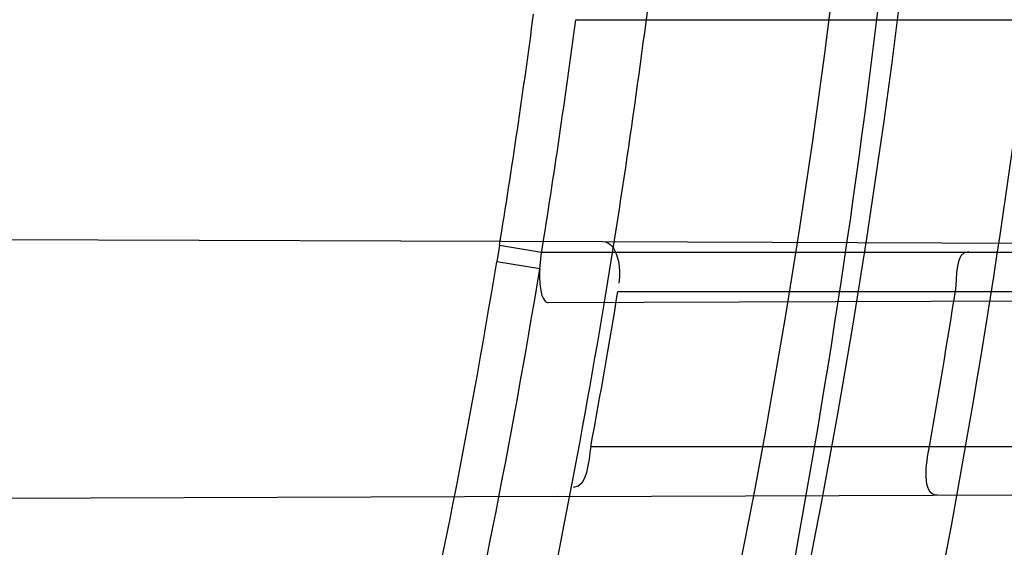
# Model space of a CAD drawing. Header units: millimetres. Extents: x 0 to 297, y 0 to 210.
# Tile 93 of 256: x 147.594 to 147.6258, y 92.8259 to 92.8429. Entities that reach past the tile are written whole.
import ezdxf

# ---------------------------------------------------------------- set-up
doc = ezdxf.new("R2010")
doc.units = ezdxf.units.MM
doc.header["$LTSCALE"] = 16.335
doc.layers.get('0').update_dxf_attribs({"linetype": 'CONTINUOUS'})
for name, color, linetype in [('01_GLOBAL', 7, 'CONTINUOUS'), ('INTFCLR_1', 7, 'CONTINUOUS'), ('INTFCLR_144815', 7, 'CONTINUOUS')]:
    doc.layers.add(name, color=color, linetype=linetype)

msp = doc.modelspace()

# ---------------------------------------------------------------- linework, layer by layer
at = {"color": 7, "linetype": 'Continuous'}
msp.add_circle((148.0808034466, 92.1164639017), 1.9, dxfattribs=at)
at = {"color": 9, "linetype": 'Continuous'}
msp.add_arc((148.0808034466, 92.1164639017), 1.8756493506, 92.9674534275, 177.0325465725, dxfattribs=at)
at = {"layer": '01_GLOBAL', "color": 7, "linetype": 'Continuous'}
msp.add_circle((148.0808034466, 92.1164639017), 1.925, dxfattribs=at)
at = {"layer": 'INTFCLR_1', "color": 9, "linetype": 'Continuous'}
for p, q in [((147.6119682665, 92.8428536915), (147.629366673, 92.8428536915)), ((147.6095096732, 92.8355773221), (147.6094213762, 92.8350569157)), ((147.6108673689, 92.83535369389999), (147.6095096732, 92.8355773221)), ((147.6128370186, 92.8357059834), (147.6552889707, 92.8355577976)), ((147.6283371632, 92.83535369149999), (147.6108673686, 92.83535369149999)), ((147.6108093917, 92.8348253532), (147.6094213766, 92.8350569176)), ((147.6133292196, 92.83410369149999), (147.6550666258, 92.83410369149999)), ((147.6110803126, 92.8337452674), (147.6280983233, 92.8338046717)), ((147.6124559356, 92.8291036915), (147.654314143, 92.8291036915)), ((147.6113963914, 92.8274963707), (147.6540982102, 92.8276454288))]:
    msp.add_line(p, q, dxfattribs=at)
at = {"layer": 'INTFCLR_1', "color": 6, "linetype": 'Continuous'}
for p, q in [((147.5750683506, 92.8358378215), (147.6128370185, 92.8357059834)), ((147.6108093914, 92.8348253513), (147.6108673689, 92.83535369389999)), ((147.6113963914, 92.8274963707), (147.5733231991, 92.82736346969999))]:
    msp.add_line(p, q, dxfattribs=at)
msp.add_lwpolyline([(147.6108093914, 92.8348253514), (147.6108054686, 92.8347380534), (147.6108033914, 92.83465329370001), (147.6108031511, 92.8345710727), (147.6108047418, 92.8344911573), (147.6108081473, 92.83441378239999), (147.6108133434, 92.8343396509), (147.6108203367, 92.83426873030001), (147.6108290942, 92.8342010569), (147.6108395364, 92.8341374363), (147.610851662, 92.834077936), (147.6108654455, 92.8340224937), (147.6108807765, 92.83397172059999), (147.6108976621, 92.83392564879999), (147.6109160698, 92.8338842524), (147.6109358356, 92.8338480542), (147.6109569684, 92.83381708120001), (147.6109794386, 92.8337913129), (147.6110030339, 92.8337711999), (147.611027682, 92.83375689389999), (147.6110534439, 92.83374824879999), (147.6110803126, 92.8337452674)], dxfattribs=at)
for centre, radius, start, end in [((147.3556636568, 92.8766036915), 0.3017258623, 270, 90.00000002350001), ((147.3556636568, 92.8766036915), 0.2867456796, 270, 90.00000002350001), ((147.3556636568, 92.8766036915), 0.2607760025, 350.5419589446, 352.9174824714), ((147.3559311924, 92.87660565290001), 0.2582521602, 350.8084727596, 352.4903127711), ((147.3552499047, 92.87660273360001), 0.2615551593, 349.5368915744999, 350.6487800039), ((147.3559943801, 92.87660282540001), 0.2715628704, 349.926563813, 350.9962955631)]:
    msp.add_arc(centre, radius, start, end, dxfattribs=at)
at = {"layer": 'INTFCLR_1', "color": 9, "linetype": 'Continuous'}
for centre, radius, start, end in [((147.3581086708, 92.8766041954), 0.2663864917, 346.8723352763, 13.1275089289), ((147.3580660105, 92.8766036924), 0.2642402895, 346.8756062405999, 13.1243934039), ((147.3571231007, 92.876638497), 0.2557049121, 350.7594178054, 352.4488222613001), ((147.3570302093, 92.8766137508), 0.2557895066, 346.8778447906, 350.6499993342), ((147.3570470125, 92.8766137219), 0.2571801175, 346.8760670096, 350.6487326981), ((147.3556636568, 92.8766036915), 0.2607760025, 347.3433404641, 350.5419589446), ((147.3556636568, 92.8766036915), 0.2757760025, 348.0308689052, 351.0719019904)]:
    msp.add_arc(centre, radius, start, end, dxfattribs=at)
for points, knots in [([(147.6239207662, 92.7833025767), (147.6245143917, 92.7849178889), (147.625677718, 92.78817961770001), (147.6278942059, 92.7947943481), (147.6314905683, 92.8066675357), (147.6348253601, 92.820603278), (147.6370274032, 92.8330582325), (147.637953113, 92.83941797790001), (147.6384308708, 92.8430963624), (147.6395335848, 92.8523310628), (147.6406793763, 92.8681102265), (147.6404956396, 92.88672685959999), (147.639629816, 92.89879125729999), (147.6390851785, 92.90436193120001), (147.6386841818, 92.9080669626), (147.6374452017, 92.918066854), (147.6346320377, 92.9340794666), (147.6305782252, 92.9497128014), (147.6276786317, 92.9589915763), (147.6265880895, 92.96231049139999), (147.6249290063, 92.96719941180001), (147.621186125, 92.9774204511), (147.6147225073, 92.99242174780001), (147.6073615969, 93.00659423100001), (147.6022300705, 93.01531748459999), (147.59983173, 93.0192005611), (147.598238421, 93.02173172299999), (147.5939293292, 93.0283886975), (147.5867086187, 93.03860548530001), (147.5766787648, 93.0510431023), (147.5681834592, 93.0603660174), (147.5622490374, 93.0663251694), (147.5589678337, 93.0694802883), (147.5544151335, 93.07373538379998), (147.5480427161, 93.0793069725), (147.541144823, 93.084712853), (147.5367712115, 93.0878231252), (147.5346401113, 93.08925308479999), (147.533241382, 93.0901520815), (147.5319885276, 93.09091746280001), (147.5308874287, 93.09154948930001), (147.5299491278, 93.09203983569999), (147.5291251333, 93.09242738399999), (147.5284918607, 93.0926304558), (147.5279419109, 93.0927747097), (147.5276450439, 93.0924128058), (147.5279068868, 93.09190500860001), (147.528285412, 93.09126392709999), (147.528982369, 93.0903782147), (147.5299093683, 93.0892868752), (147.53099579, 93.0880857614), (147.5321866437, 93.08680384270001), (147.5339471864, 93.0849402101), (147.5364529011, 93.0823207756), (147.5411298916, 93.0774130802), (147.546237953, 93.07190717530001), (147.5508912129, 93.0666447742), (147.5537675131, 93.0632984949), (147.5583927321, 93.0578052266), (147.5654736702, 93.0489031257), (147.5747566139, 93.03595157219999), (147.581475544, 93.0253784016), (147.5858745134, 93.0178524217), (147.5888592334, 93.01255911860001), (147.5940084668, 93.0028972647), (147.6008853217, 92.9883069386), (147.605629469, 92.9761424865), (147.6078360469, 92.9698354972)], [0, 0, 0, 0, 0.0103792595, 0.0208842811, 0.0420721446, 0.0851858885, 0.1071984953, 0.1183380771, 0.123943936, 0.1295693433, 0.1744299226, 0.2192388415, 0.2417237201, 0.2473597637, 0.2529962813, 0.2641993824, 0.3081295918, 0.3509327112, 0.3614952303, 0.3667582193, 0.3720021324, 0.3926323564, 0.4323913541, 0.4704239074, 0.4888657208, 0.4934194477, 0.497950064, 0.5069039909, 0.5412450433, 0.5733438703, 0.6032118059, 0.6172673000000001, 0.6240601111, 0.6306649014, 0.6548506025, 0.6750843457, 0.6834913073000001, 0.6872123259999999, 0.6905622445, 0.6935176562, 0.6960693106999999, 0.6982084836, 0.6999280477, 0.7014829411, 0.7024060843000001, 0.7029587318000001, 0.7038763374, 0.7054334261, 0.7076628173, 0.7105600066, 0.714112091, 0.7174145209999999, 0.7211168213, 0.7295725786, 0.7392778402, 0.7620040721, 0.7748640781, 0.7816422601, 0.7886165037, 0.8181744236, 0.8502177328, 0.884679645, 0.8936796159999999, 0.902792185, 0.9213283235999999, 0.9597006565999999, 1, 1, 1, 1]), ([(147.5311764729, 93.0916036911), (147.5318287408, 93.0916035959), (147.5336257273, 93.09064726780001), (147.5357695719, 93.0894825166), (147.5378575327, 93.08815416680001), (147.540022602, 93.08673125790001), (147.5444669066, 93.0836295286), (147.5514777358, 93.0782474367), (147.5579605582, 93.07269628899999), (147.5625922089, 93.06845780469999), (147.5659282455, 93.06531718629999), (147.5719597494, 93.05938825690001), (147.580595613, 93.0501132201), (147.5907946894, 93.0377377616), (147.5981414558, 93.0275676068), (147.6025258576, 93.02094069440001), (147.60414614, 93.0184223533), (147.6065841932, 93.01456039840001), (147.6117989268, 93.0058880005), (147.6192817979, 92.99179533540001), (147.6258568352, 92.9768697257), (147.6296645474, 92.9666988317), (147.6313517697, 92.961835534), (147.6324604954, 92.9585349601), (147.6354073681, 92.94931094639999), (147.6395285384, 92.9337676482), (147.6423901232, 92.91783829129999), (147.6436501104, 92.9078915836), (147.6440578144, 92.90420708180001), (147.6446115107, 92.8986677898), (147.6454917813, 92.88667134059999), (147.6456786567, 92.8681563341), (147.6445135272, 92.85246501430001), (147.6433925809, 92.8432832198), (147.6429068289, 92.8396251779), (147.6419655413, 92.8333000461), (147.6397259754, 92.82091051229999), (147.6363346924, 92.80705067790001), (147.6326792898, 92.79524665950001), (147.6304259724, 92.7886688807), (147.6292433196, 92.78542534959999), (147.6286398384, 92.7838190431)], [0, 0, 0, 0, 0.0056084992, 0.016622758, 0.0214510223, 0.0268121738, 0.0389184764, 0.0680276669, 0.1027789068, 0.1122614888, 0.1220107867, 0.1421735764, 0.1849752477, 0.2309092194, 0.2799812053, 0.2927645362, 0.2992310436, 0.3057293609, 0.3320345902, 0.3862266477, 0.4428037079, 0.4721337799, 0.479586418, 0.4870651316, 0.5020714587, 0.5628449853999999, 0.6251697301, 0.6410581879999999, 0.6490513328, 0.6570434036, 0.6889243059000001, 0.7524504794, 0.8160576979, 0.8240355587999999, 0.8319861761, 0.8477866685, 0.8790166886, 0.9402183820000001, 0.9703167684, 0.9852456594, 1, 1, 1, 1]), ([(147.6078360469, 92.9698354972), (147.6101299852, 92.9632788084), (147.6142956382, 92.9498053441), (147.6182613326, 92.93248715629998), (147.6202192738, 92.9209208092), (147.6210065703, 92.9154643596), (147.6214994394, 92.91179284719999), (147.6227052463, 92.90167889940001), (147.623864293, 92.88500070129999), (147.6237011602, 92.86826331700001), (147.6230932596, 92.8580308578), (147.6228153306, 92.8542968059), (147.6223459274, 92.84873943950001), (147.6210514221, 92.8369058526), (147.6180380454, 92.81906424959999), (147.6143540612, 92.80424827), (147.6118533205, 92.7957452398), (147.6108389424, 92.79241084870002), (147.6090123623, 92.7866911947), (147.6051536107, 92.7756507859), (147.5989882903, 92.76060143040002), (147.5926455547, 92.7476790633), (147.588554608, 92.74013645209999), (147.5870705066, 92.7374761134), (147.5848652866, 92.73359496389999), (147.5801153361, 92.725595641), (147.5725777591, 92.71408438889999), (147.5633378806, 92.7015190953), (147.5566749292, 92.69332205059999), (147.5528339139, 92.6888229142), (147.551385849, 92.6871436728), (147.5489422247, 92.68435085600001), (147.5444265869, 92.6793230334), (147.5395205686, 92.6740995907), (147.5350750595, 92.669442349), (147.5324472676, 92.6667048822), (147.5302613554, 92.6642911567), (147.5288390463, 92.6627654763), (147.5269884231, 92.6599424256), (147.5301672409, 92.66119888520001), (147.5319512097, 92.6622736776), (147.5341146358, 92.6635994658), (147.5360112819, 92.6648736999), (147.5382932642, 92.66645580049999), (147.5413846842, 92.6687204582), (147.5453415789, 92.671795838), (147.5512543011, 92.676661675), (147.5565470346, 92.68140832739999), (147.5611780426, 92.68584954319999), (147.5644972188, 92.6891252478), (147.5704790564, 92.69529289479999), (147.5790048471, 92.7049106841), (147.5890158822, 92.7176983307), (147.5961841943, 92.72817403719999), (147.6004450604, 92.7349871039), (147.6020181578, 92.7375755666), (147.6043852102, 92.74154715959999), (147.6094401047, 92.750464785), (147.6166547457, 92.7649396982), (147.621618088, 92.77703676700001), (147.6239207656, 92.78330257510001)], [0, 0, 0, 0, 0.0419449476, 0.0850695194, 0.1071739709, 0.1127634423, 0.1183584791, 0.1295423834, 0.1742656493, 0.2191961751, 0.2304978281, 0.2361598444, 0.2418057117, 0.2641744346, 0.3080240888, 0.3509528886, 0.3562644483, 0.3615432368, 0.3719979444, 0.3925183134, 0.4321501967, 0.4701192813, 0.4793724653, 0.4839620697, 0.48851378, 0.5063269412, 0.5401307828, 0.5715496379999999, 0.6004673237, 0.6038923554, 0.6072711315, 0.6138564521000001, 0.6263016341, 0.6480618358, 0.6572019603, 0.6650284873, 0.6713159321, 0.6759369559, 0.6799952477, 0.6841765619, 0.6887949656, 0.6950107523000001, 0.6986911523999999, 0.7027318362, 0.7117342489, 0.7218512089, 0.7329803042, 0.7579718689, 0.7647510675, 0.7717251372, 0.7861300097, 0.8166264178, 0.8492835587, 0.8841348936, 0.8932111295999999, 0.8978052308, 0.9024247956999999, 0.92112918, 0.9596906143, 1, 1, 1, 1]), ([(147.5311764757, 92.6616036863), (147.5310781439, 92.6616036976), (147.5308373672, 92.6616511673), (147.5308497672, 92.6620839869), (147.5311074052, 92.66252928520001), (147.5315528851, 92.66319115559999), (147.5322318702, 92.6640149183), (147.5335407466, 92.6654986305), (147.5355593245, 92.6676144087), (147.5383533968, 92.67047263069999), (147.5428736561, 92.67507601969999), (147.5478811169, 92.68027873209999), (147.5524841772, 92.6852758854), (147.5549756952, 92.68805332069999), (147.5564519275, 92.6897231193), (147.5603658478, 92.69419510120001), (147.5671547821, 92.70234315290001), (147.5765732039, 92.71484082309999), (147.5842592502, 92.7262958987), (147.5891039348, 92.7342592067), (147.5913524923, 92.7381219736), (147.5928653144, 92.74076896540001), (147.5970335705, 92.74827048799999), (147.6034974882, 92.7611245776), (147.6097854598, 92.7761068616), (147.6137211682, 92.7870999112), (147.6155837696, 92.7927940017), (147.6166180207, 92.7961131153), (147.6191666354, 92.8045735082), (147.6229221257, 92.8193173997), (147.6259956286, 92.83708214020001), (147.6273158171, 92.8488648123), (147.6277944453, 92.8543974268), (147.6280778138, 92.8581145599), (147.6286975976, 92.86830028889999), (147.6288639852, 92.8849640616), (147.6276820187, 92.90156740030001), (147.6264527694, 92.9116340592), (147.6259502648, 92.9152888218), (147.6251474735, 92.9207210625), (147.6231505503, 92.93223826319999), (147.6191057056, 92.949481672), (147.6148598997, 92.9628870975), (147.6125223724, 92.96940981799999)], [0, 0, 0, 0, 0.0008731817, 0.001718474, 0.0032338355, 0.0055641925, 0.0087322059, 0.0127298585, 0.0231213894, 0.0346993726, 0.0482226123, 0.08041255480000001, 0.0988155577, 0.1085507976, 0.1135449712, 0.1186069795, 0.1613231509, 0.207686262, 0.2575123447, 0.2837454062, 0.2904461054, 0.2972015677, 0.3108182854, 0.366650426, 0.4248609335, 0.4549769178, 0.4703146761, 0.4780576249, 0.4858477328, 0.5487775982, 0.6130123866, 0.6457680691, 0.6540347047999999, 0.6623246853, 0.6788711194, 0.7446474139, 0.8101273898, 0.8265053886, 0.8346996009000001, 0.8428861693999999, 0.8752668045, 0.9384714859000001, 1, 1, 1, 1])]:
    msp.add_open_spline(points, degree=3, knots=knots, dxfattribs=at)
at = {"layer": 'INTFCLR_1', "color": 6, "linetype": 'Continuous'}
for points, knots in [([(147.5524190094, 93.0916036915), (147.5518087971, 93.0916036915), (147.5529114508, 93.08950324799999), (147.5538583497, 93.08834455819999), (147.5554058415, 93.0863113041), (147.5573153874, 93.0840115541), (147.5597564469, 93.0810765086), (147.5626098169, 93.0776680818), (147.5656703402, 93.073960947), (147.5686923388, 93.0702356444), (147.571505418, 93.0666872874), (147.5740879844, 93.06335701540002), (147.5764364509, 93.0602594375), (147.5785589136, 93.05739951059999), (147.5804701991, 93.0547707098), (147.5821890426, 93.05236174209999), (147.5837330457, 93.05015870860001), (147.5851142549, 93.0481557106), (147.5863481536, 93.04633959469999), (147.5874498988, 93.04469533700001), (147.5884368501, 93.0432038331), (147.5893145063, 93.04186262), (147.590301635, 93.0403384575), (147.5913416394, 93.03871140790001), (147.5924164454, 93.0370044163), (147.5934051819, 93.03541431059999), (147.5944675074, 93.0336832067), (147.5954727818, 93.0320194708), (147.5963989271, 93.0304656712), (147.5972040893, 93.0291000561), (147.5980924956, 93.0275744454), (147.5990691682, 93.0258742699), (147.6001439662, 93.02397450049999), (147.6013258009, 93.02184928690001), (147.6026254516, 93.0194658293), (147.6040567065, 93.016782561), (147.6056293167, 93.01375936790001), (147.6073520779, 93.0103498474), (147.6092357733, 93.0064972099), (147.6112959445, 93.00212210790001), (147.6135459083, 92.9971289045), (147.6159975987, 92.99139551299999), (147.6186600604, 92.9847751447), (147.621540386, 92.9770580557), (147.6245995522, 92.96806700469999), (147.6276353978, 92.9580497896), (147.6304347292, 92.9474285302), (147.6328479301, 92.9366846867), (147.6348548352, 92.9259114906), (147.6364550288, 92.91515159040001), (147.6376568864, 92.9044033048), (147.6384643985, 92.8936919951), (147.6388848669, 92.883007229), (147.638923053, 92.8723658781), (147.6385832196, 92.8617581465), (147.6378679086, 92.85118540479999), (147.6367790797, 92.8406561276), (147.6353146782, 92.8301491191), (147.6334744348, 92.81967840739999), (147.6312492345, 92.80922126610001), (147.6286373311, 92.7987909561), (147.6256726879, 92.7885321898), (147.6225298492, 92.77894344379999), (147.6194333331, 92.7704309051), (147.6165578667, 92.7631606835), (147.613914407, 92.756913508), (147.6114912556, 92.751504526), (147.6092772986, 92.74679278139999), (147.6072566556, 92.7426627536), (147.6054148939, 92.7390284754), (147.6037381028, 92.7358200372), (147.6022167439, 92.7329849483), (147.6008394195, 92.7304773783), (147.5995919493, 92.72825221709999), (147.5984619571, 92.7262722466), (147.5974378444, 92.724505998), (147.5965123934, 92.7229325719), (147.5956788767, 92.7215330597), (147.5947260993, 92.71995062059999), (147.5936842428, 92.71824390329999), (147.5924549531, 92.71626272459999), (147.5913949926, 92.7145809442), (147.5904087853, 92.71303704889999), (147.5895314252, 92.7116777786), (147.5885421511, 92.7101629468), (147.5874297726, 92.7084808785), (147.5861816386, 92.706620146), (147.5847816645, 92.7045655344), (147.5832139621, 92.7023025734), (147.5814607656, 92.69981828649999), (147.5795082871, 92.69710583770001), (147.5773377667, 92.6941536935), (147.5749300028, 92.69095159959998), (147.5722786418, 92.6875081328), (147.5693828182, 92.6838337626), (147.5662651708, 92.67997262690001), (147.5630841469, 92.6761093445), (147.5601062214, 92.67254834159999), (147.5575479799, 92.66947614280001), (147.5555504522, 92.6670757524), (147.5539276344, 92.6649548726), (147.5529496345, 92.6637602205), (147.5517963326, 92.66160369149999), (147.5524190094, 92.66160369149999)], [0, 0, 0, 0, 0.0038604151, 0.0075016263, 0.0124785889, 0.0188917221, 0.0268498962, 0.0364677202, 0.04706947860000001, 0.0572444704, 0.0668187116, 0.0757144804, 0.08390538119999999, 0.0914099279, 0.098245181, 0.1044667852, 0.1101313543, 0.1152642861, 0.1198589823, 0.1240215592, 0.1277856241, 0.1311734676, 0.1341617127, 0.1392736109, 0.1433897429, 0.1469230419, 0.1511192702, 0.1562389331, 0.1592204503, 0.1625628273, 0.1662680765, 0.1703891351, 0.1749670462, 0.1800766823, 0.185772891, 0.1921413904, 0.1993155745, 0.2073310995, 0.2163076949, 0.2264451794, 0.2379233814, 0.250953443, 0.2658909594, 0.2830621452, 0.3030578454, 0.3259639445, 0.3492662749, 0.372530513, 0.3956109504, 0.4185782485, 0.4413347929, 0.4640172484, 0.48651927, 0.5089682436, 0.5313242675, 0.553647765, 0.5759939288, 0.5982772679, 0.6207473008, 0.6432362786, 0.6658996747, 0.6887559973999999, 0.7107777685, 0.7297237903, 0.7460531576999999, 0.7602331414, 0.7726347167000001, 0.7835467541, 0.7931663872, 0.8017211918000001, 0.8093215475, 0.8160683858, 0.8220758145, 0.8274205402, 0.8322066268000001, 0.8364980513, 0.8403368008, 0.8437547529, 0.8468031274, 0.8520223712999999, 0.8564046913, 0.8615533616, 0.8645986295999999, 0.8679945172, 0.8717882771, 0.8760445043, 0.8807522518, 0.8859628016, 0.8917731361, 0.8981681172, 0.9051985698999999, 0.9129160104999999, 0.9213486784, 0.9305434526, 0.9404096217, 0.9509435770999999, 0.9619432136, 0.9720502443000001, 0.9803711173, 0.9870628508, 0.9922716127, 0.99606073, 1, 1, 1, 1]), ([(147.5524190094, 92.66160369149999), (147.5531143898, 92.66160369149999), (147.5543203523, 92.6624163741), (147.5561744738, 92.6635325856), (147.5583002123, 92.66507723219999), (147.560928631, 92.6670898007), (147.5640582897, 92.6696593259), (147.5675074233, 92.6726544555), (147.5710070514, 92.6758564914), (147.574310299, 92.6790215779), (147.5773371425, 92.6820373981), (147.5800923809, 92.6848835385), (147.5825889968, 92.6875456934), (147.5848455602, 92.6900206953), (147.5868773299, 92.69230773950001), (147.5887011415, 92.69440843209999), (147.5903405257, 92.6963368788), (147.5918089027, 92.69809721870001), (147.59312239, 92.69969855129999), (147.5942950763, 92.7011505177), (147.5953447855, 92.7024683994), (147.5962981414, 92.7036803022), (147.5972372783, 92.7048876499), (147.5982377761, 92.70618954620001), (147.5992999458, 92.7075906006), (147.6003509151, 92.70899661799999), (147.6013832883, 92.71039607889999), (147.6024574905, 92.7118722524), (147.6036466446, 92.7135309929), (147.6049757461, 92.71541616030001), (147.6064609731, 92.7175638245), (147.6081179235, 92.7200131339), (147.6099603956, 92.72280467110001), (147.6120026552, 92.725988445), (147.6142665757, 92.7296344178), (147.6167734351, 92.73382309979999), (147.6195429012, 92.73865281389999), (147.6225956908, 92.7442536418), (147.6259494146, 92.7507780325), (147.6296263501, 92.7584542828), (147.6335547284, 92.7673916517), (147.6374822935, 92.777309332), (147.6411546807, 92.7877658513), (147.6444163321, 92.7983650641), (147.6472390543, 92.8090034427), (147.6496322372, 92.81966957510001), (147.6515947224, 92.830307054), (147.6531423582, 92.84094476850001), (147.6542785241, 92.8515373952), (147.6550140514, 92.86210180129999), (147.655355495, 92.8726275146), (147.6553083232, 92.8831163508), (147.6548760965, 92.8935745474), (147.6540611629, 92.9039954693), (147.6528633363, 92.9143835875), (147.6512816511, 92.9247373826), (147.649316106, 92.935041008), (147.6469588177, 92.94531754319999), (147.6442058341, 92.9555541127), (147.6410435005, 92.9657625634), (147.6374805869, 92.97589100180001), (147.6336594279, 92.98555735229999), (147.6298256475, 92.9943126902), (147.6262354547, 93.0018480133), (147.6229615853, 93.0082575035), (147.6199846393, 93.0137592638), (147.617284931, 93.01850609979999), (147.6148405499, 93.0226260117), (147.6126315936, 93.0262165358), (147.6106351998, 93.029359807), (147.6088346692, 93.032115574), (147.6072125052, 93.0345383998), (147.6057564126, 93.0366668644), (147.6044486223, 93.0385420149), (147.6032796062, 93.0401903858), (147.6022307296, 93.04164776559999), (147.6012884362, 93.0429399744), (147.6003875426, 93.0441606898), (147.599451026, 93.0454152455), (147.5984191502, 93.0467800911), (147.5973563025, 93.048166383), (147.5962900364, 93.04953808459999), (147.5952102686, 93.0509094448), (147.5940251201, 93.0523937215), (147.5927013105, 93.0540257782), (147.5912185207, 93.05582248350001), (147.5895625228, 93.05779146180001), (147.5877136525, 93.05994306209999), (147.5856554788, 93.0622827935), (147.583366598, 93.0648176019), (147.5808303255, 93.0675463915), (147.5780323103, 93.07046241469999), (147.5749547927, 93.0735545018), (147.5715984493, 93.0767954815), (147.5680191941, 93.0800963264), (147.5644644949, 93.08320501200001), (147.5612102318, 93.085894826), (147.5584715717, 93.08800309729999), (147.5562664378, 93.089614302), (147.5543599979, 93.09076625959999), (147.5531273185, 93.0916036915), (147.5524190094, 93.0916036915)], [0, 0, 0, 0, 0.0042187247, 0.0081401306, 0.0133978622, 0.0200459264, 0.0282638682, 0.0379443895, 0.0477615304, 0.05703690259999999, 0.0656973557, 0.0736821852, 0.0810680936, 0.0878383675, 0.0940009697, 0.0996271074, 0.1047154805, 0.1093563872, 0.1135342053, 0.1172803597, 0.1206792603, 0.1237557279, 0.1266349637, 0.1299589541, 0.1337168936, 0.1373013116, 0.1406085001, 0.1442672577, 0.148377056, 0.1529904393, 0.1582606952, 0.164218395, 0.1709303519, 0.1785521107, 0.1871652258, 0.1969659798, 0.2081658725, 0.2209392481, 0.2356613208, 0.2526660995, 0.2725685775, 0.2948769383, 0.3173640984, 0.3397873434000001, 0.3621386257, 0.3841211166, 0.4060891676, 0.4277469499, 0.4493218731, 0.470705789, 0.4919793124, 0.5131981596, 0.5343255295, 0.5554668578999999, 0.5765984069, 0.5977513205, 0.6189954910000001, 0.6402209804, 0.6617015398, 0.6832900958, 0.7050415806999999, 0.7268239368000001, 0.7463339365, 0.7630160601, 0.7774553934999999, 0.7899931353, 0.8009638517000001, 0.8105830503, 0.8190545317, 0.8265380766, 0.8331730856, 0.8390248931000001, 0.8442268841, 0.8488182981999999, 0.8528943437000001, 0.8564866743, 0.8597116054, 0.8625968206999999, 0.8656908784, 0.8692094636, 0.8729771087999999, 0.8762884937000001, 0.879749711, 0.8835661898, 0.8878115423, 0.8924986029, 0.8976989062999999, 0.9034198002, 0.9097088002, 0.9166034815, 0.9241390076, 0.9323094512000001, 0.9411199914, 0.9506041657, 0.9606137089, 0.9706541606, 0.9792553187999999, 0.9862062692, 0.9916647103, 0.9957028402, 1, 1, 1, 1])]:
    msp.add_open_spline(points, degree=3, knots=knots, dxfattribs=at)
for points in [[(147.6128370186, 92.8357059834), (147.6133164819, 92.8357043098), (147.6134402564, 92.8348400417), (147.6133623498, 92.8343669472)], [(147.6242111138, 92.83410369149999), (147.6242820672, 92.8345514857), (147.624193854, 92.8353936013), (147.6246472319, 92.8353920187)], [(147.6124559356, 92.8291036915), (147.6123692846, 92.8286344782), (147.6123662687, 92.8277909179), (147.6118891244, 92.8277892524)], [(147.6236294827, 92.8275390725), (147.6231008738, 92.8275372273), (147.6232784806, 92.8285832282), (147.6233709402, 92.8291036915)]]:
    msp.add_open_spline(points, degree=3, dxfattribs=at)
at = {"layer": 'INTFCLR_144815', "color": 6, "linetype": 'Continuous'}
for radius in [0.3190566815, 0.3040475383]:
    msp.add_circle((147.3556636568, 92.8766036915), radius, dxfattribs=at)
for radius, start, end in [(0.4398395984, 313.9937911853, 154.5150993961), (0.3241269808, 308.490992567, 51.50900743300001), (0.3391361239, 316.9838592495, 43.0161407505), (0.3200091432, 313.9992414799, 46.00075850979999)]:
    msp.add_arc((147.3556636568, 92.8766036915), radius, start, end, dxfattribs=at)
at = {"layer": 'INTFCLR_144815', "color": 9, "linetype": 'Continuous'}
for centre, radius, start, end in [((147.3556636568, 92.8766036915), 0.4080560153, 292.4997540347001, 54.0964566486), ((147.3556765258, 92.87660676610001), 0.3618850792, 311.2505121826, 48.7494878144), ((147.3556636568, 92.87660369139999), 0.3298406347, 314.0862202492, 45.9137797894), ((147.3556636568, 92.8766036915), 0.3219531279, 313.8592910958, 46.1407088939), ((147.3556636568, 92.8766036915), 0.3198467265, 314.0319604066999, 45.9680396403), ((147.3556636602, 92.8766036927), 0.3681108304, 292.4997540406, 16.610836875)]:
    msp.add_arc(centre, radius, start, end, dxfattribs=at)
at = {"layer": 'INTFCLR_144815', "color": 6, "linetype": 'Continuous'}
for points, knots in [([(147.5784687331, 92.65410377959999), (147.5781248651, 92.65411009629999), (147.5784667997, 92.6553861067), (147.5789335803, 92.6559818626), (147.5794381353, 92.656793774), (147.5799269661, 92.65749477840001), (147.5805020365, 92.6583039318), (147.581162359, 92.6592026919), (147.5819099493, 92.66020143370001), (147.5827456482, 92.66130133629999), (147.5836709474, 92.66250732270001), (147.5846879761, 92.6638247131), (147.5857985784, 92.6652591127), (147.5870029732, 92.6668144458), (147.5882990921, 92.66849222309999), (147.5896836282, 92.6702928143), (147.5911548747, 92.6722190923), (147.5927145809, 92.6742789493), (147.5943650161, 92.6764816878), (147.596103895, 92.67883130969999), (147.5979255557, 92.6813277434), (147.599823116, 92.6839695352), (147.6017910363, 92.68675738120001), (147.6038223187, 92.689690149), (147.6059091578, 92.6927656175), (147.6080430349, 92.6959804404), (147.610214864, 92.6993301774), (147.6124151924, 92.7028094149), (147.6146343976, 92.70641190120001), (147.6168628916, 92.71013072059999), (147.6190913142, 92.71395848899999), (147.6213106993, 92.7178875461), (147.6235126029, 92.7219101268), (147.6256891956, 92.72601851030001), (147.6278333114, 92.73020512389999), (147.6299384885, 92.73446266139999), (147.631998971, 92.73878415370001), (147.6340096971, 92.7431630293), (147.635966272, 92.7475931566), (147.6378649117, 92.7520688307), (147.6397023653, 92.75658470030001), (147.6414762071, 92.7611366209), (147.6431808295, 92.76571122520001), (147.6448144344, 92.7703031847), (147.6463777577, 92.7749136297), (147.6478725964, 92.77954824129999), (147.6492992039, 92.7842086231), (147.6506556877, 92.7888890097), (147.651941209, 92.79358669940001), (147.653154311, 92.79829575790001), (147.6542942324, 92.8030117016), (147.6553612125, 92.8077336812), (147.656355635, 92.81246156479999), (147.6572778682, 92.8171953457), (147.6581281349, 92.82193449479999), (147.6589065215, 92.8266777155), (147.6596131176, 92.831423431), (147.6602481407, 92.8361706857), (147.6608118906, 92.84091921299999), (147.6613046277, 92.8456686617), (147.6617265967, 92.8504187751), (147.6620780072, 92.8551692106), (147.6623590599, 92.8599199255), (147.662569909, 92.86467073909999), (147.6627106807, 92.8694216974), (147.6627814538, 92.87417265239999), (147.6627822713, 92.87892366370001), (147.6627131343, 92.88367460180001), (147.6625740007, 92.8884255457), (147.6623647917, 92.8931763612), (147.6620853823, 92.8979270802), (147.6617356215, 92.9026774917), (147.6613153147, 92.90742751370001), (147.6608242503, 92.91217686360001), (147.6602621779, 92.9169253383), (147.6596288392, 92.921672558), (147.6589239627, 92.9264180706), (147.6581472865, 92.93116125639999), (147.6572985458, 92.9359014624), (147.6563774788, 92.9406379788), (147.6553839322, 92.9453695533), (147.654317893, 92.950094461), (147.6531794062, 92.9548110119), (147.6519684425, 92.9595180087), (147.6506848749, 92.96421469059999), (147.6493287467, 92.9688997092), (147.6479004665, 92.97357066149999), (147.6464007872, 92.97822446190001), (147.6448306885, 92.98285783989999), (147.6431912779, 92.987467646), (147.6414839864, 92.9920503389), (147.6397106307, 92.9966019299), (147.6378734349, 93.00111803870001), (147.6359750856, 93.0055938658), (147.6340187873, 93.01002417), (147.6320083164, 93.01440325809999), (147.6299480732, 93.0187249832), (147.6278431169, 93.02298277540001), (147.6256991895, 93.02716968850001), (147.623522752, 93.0312784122), (147.6213209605, 93.0353013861), (147.6191016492, 93.0392308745), (147.6168732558, 93.0430591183), (147.6146447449, 93.04677845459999), (147.6124254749, 93.0503814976), (147.6102250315, 93.0538613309), (147.6080530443, 93.0572116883), (147.6059189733, 93.0604271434), (147.6038319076, 93.0635032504), (147.6018003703, 93.06643665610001), (147.5998321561, 93.0692251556), (147.5979341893, 93.0718677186), (147.5961124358, 93.07436445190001), (147.5943718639, 93.076716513), (147.5927164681, 93.07892596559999), (147.5911492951, 93.0809956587), (147.5896725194, 93.0829290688), (147.5882875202, 93.0847301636), (147.5869950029, 93.086403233), (147.5857951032, 93.08795275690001), (147.5846874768, 93.08938331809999), (147.5836714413, 93.09069941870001), (147.5827460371, 93.0919055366), (147.5819101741, 93.0930056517), (147.5811625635, 93.0940044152), (147.5805021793, 93.0949032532), (147.57992705, 93.09571248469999), (147.5794381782, 93.0964135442), (147.5789336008, 93.0972254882), (147.5784668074, 93.0978212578), (147.578124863, 93.0990972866), (147.5784687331, 93.0991036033)], [0, 0, 0, 0, 0.0021236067, 0.0044659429, 0.005996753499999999, 0.007775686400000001, 0.0098091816, 0.0121043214, 0.0146687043, 0.0175100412, 0.0206343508, 0.0240542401, 0.0277864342, 0.0318356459, 0.0362005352, 0.040877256, 0.0458603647, 0.0511668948, 0.0568307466, 0.06285557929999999, 0.0692156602, 0.07591263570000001, 0.0829392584, 0.09028590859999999, 0.0979403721, 0.1058876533, 0.114110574, 0.1225900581, 0.1313055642, 0.140235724, 0.1493588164, 0.1586532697, 0.1680981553, 0.1776734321, 0.1873601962, 0.1971407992, 0.2069991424, 0.2169205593, 0.2268918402, 0.236901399, 0.2469387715, 0.256994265, 0.2670652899, 0.2770813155, 0.2870874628, 0.2971238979, 0.3071487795, 0.3171804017, 0.3272115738, 0.3372204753, 0.347205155, 0.3571681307, 0.3671107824, 0.3770356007, 0.3869457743, 0.396839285, 0.4067137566, 0.4165706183, 0.4264117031, 0.436238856, 0.4460529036, 0.4558561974, 0.465649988, 0.4754369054, 0.4852183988, 0.4949970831, 0.5047743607, 0.514552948, 0.5243342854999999, 0.5341210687, 0.5439147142, 0.5537177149, 0.5635313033, 0.5733577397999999, 0.5831983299, 0.5930548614, 0.6029285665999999, 0.6128203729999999, 0.6227310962, 0.6326618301, 0.642613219, 0.6525827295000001, 0.6625684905, 0.6725713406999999, 0.6825918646, 0.692631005, 0.7026858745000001, 0.7127502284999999, 0.7228203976, 0.7328919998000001, 0.7429592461, 0.7530154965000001, 0.7630529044, 0.7730624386, 0.783033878, 0.7929554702, 0.8028140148, 0.8125949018, 0.8222819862, 0.8318577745, 0.8413032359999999, 0.8505983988, 0.8597223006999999, 0.868653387, 0.8773699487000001, 0.8858505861, 0.894074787, 0.9020233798, 0.9096791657, 0.9170272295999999, 0.9240552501, 0.9307537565, 0.9371162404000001, 0.9431389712, 0.9488208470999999, 0.9541629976, 0.959168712, 0.963842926, 0.9681919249, 0.9722229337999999, 0.9759438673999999, 0.9793632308, 0.9824892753, 0.9853304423, 0.9878949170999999, 0.9901903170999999, 0.992224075, 0.994003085, 0.9955339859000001, 0.9978763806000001, 1, 1, 1, 1]), ([(147.5857237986, 93.0916036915), (147.5853758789, 93.0916036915), (147.5856994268, 93.09031299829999), (147.5861425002, 93.0896962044), (147.5866231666, 93.08886737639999), (147.5870888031, 93.0881506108), (147.587636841, 93.0873240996), (147.5882660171, 93.08640637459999), (147.5889780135, 93.08538740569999), (147.5897734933, 93.08426604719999), (147.590653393, 93.08303795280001), (147.5916183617, 93.0816995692), (147.592668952, 93.0802468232), (147.5938053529, 93.07867577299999), (147.5950274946, 93.076982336), (147.5963347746, 93.0751626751), (147.5977261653, 93.0732130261), (147.5991999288, 93.0711300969), (147.6007536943, 93.06891097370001), (147.6023842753, 93.0665534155), (147.6040876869, 93.06405588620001), (147.605859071, 93.0614177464), (147.6076927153, 93.05863933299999), (147.6095821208, 93.05572198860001), (147.6115200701, 93.0526681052), (147.6134987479, 93.04948109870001), (147.6155098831, 93.0461653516), (147.6175449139, 93.0427261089), (147.6195951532, 93.0391693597), (147.6216519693, 93.0355016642), (147.6237069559, 93.0317299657), (147.6257520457, 93.0278614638), (147.6277796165, 93.02390347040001), (147.6297825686, 93.0198632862), (147.6317543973, 93.01574804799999), (147.633689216, 93.01156464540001), (147.635581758, 93.0073196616), (147.6374273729, 93.0030193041), (147.6392219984, 92.99866937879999), (147.6409621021, 92.9942753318), (147.6426447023, 92.9898420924), (147.6442672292, 92.9853743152), (147.6458276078, 92.98087605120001), (147.6473240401, 92.9763512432), (147.6487551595, 92.9718031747), (147.6501197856, 92.9672351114), (147.6514170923, 92.9626496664), (147.6526463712, 92.958049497), (147.6538071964, 92.9534366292), (147.6548992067, 92.948813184), (147.6559222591, 92.944180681), (147.6568762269, 92.9395408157), (147.6577611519, 92.9348946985), (147.6585770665, 92.9302436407), (147.6593241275, 92.92558837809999), (147.6600024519, 92.92092994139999), (147.6606122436, 92.91626881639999), (147.6611536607, 92.9116057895), (147.6616269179, 92.90694109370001), (147.662032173, 92.9022753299), (147.6623696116, 92.897608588), (147.6626393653, 92.8929413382), (147.6628415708, 92.8882735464), (147.6629763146, 92.88360558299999), (147.6630436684, 92.8789373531), (147.6630436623, 92.8742691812), (147.6629762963, 92.8696009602), (147.6628415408, 92.8649330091), (147.662639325, 92.8602652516), (147.6623695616, 92.85559802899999), (147.6620321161, 92.85093134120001), (147.6616268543, 92.84626561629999), (147.6611535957, 92.84160099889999), (147.6606121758, 92.8369380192), (147.6600023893, 92.8322769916), (147.659324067, 92.8276186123), (147.6585770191, 92.82296346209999), (147.6577611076, 92.8183124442), (147.6568762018, 92.81366644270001), (147.6559222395, 92.80902661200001), (147.6548992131, 92.8043942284), (147.6538072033, 92.79977078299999), (147.6526464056, 92.79515801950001), (147.6514171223, 92.79055782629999), (147.6501198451, 92.7859724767), (147.6487552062, 92.7814043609), (147.6473241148, 92.7768563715), (147.6458276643, 92.77233149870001), (147.6442673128, 92.76783330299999), (147.6426447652, 92.76336546), (147.6409621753, 92.7589322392), (147.6392220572, 92.7545381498), (147.6374274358, 92.7501882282), (147.6355818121, 92.7458878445), (147.6336892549, 92.7416428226), (147.6317544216, 92.73745938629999), (147.6297825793, 92.7333441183), (147.6277796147, 92.7293039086), (147.6257520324, 92.7253458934), (147.6237069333, 92.7214773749), (147.6216519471, 92.71770567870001), (147.6195951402, 92.7140380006), (147.6175449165, 92.7104812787), (147.6155099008, 92.70704206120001), (147.613498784, 92.7037263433), (147.6115201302, 92.7005393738), (147.6095822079, 92.69748553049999), (147.6076928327, 92.6945682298), (147.6058592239, 92.6917898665), (147.6040878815, 92.68915178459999), (147.6023844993, 92.6866542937), (147.6007539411, 92.684296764), (147.5992001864, 92.68207765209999), (147.5977264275, 92.6799947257), (147.5963350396, 92.67804507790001), (147.5950277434, 92.6762253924), (147.5938055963, 92.6745319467), (147.5926691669, 92.6729608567), (147.5916185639, 92.67150809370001), (147.5906535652, 92.67016966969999), (147.5897736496, 92.6689415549), (147.5889781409, 92.6678201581), (147.5882661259, 92.6668011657), (147.5876369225, 92.6658834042), (147.5870888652, 92.6650568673), (147.5866232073, 92.664340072), (147.5861425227, 92.6635112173), (147.585699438, 92.66289440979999), (147.5853758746, 92.66160369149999), (147.5857237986, 92.66160369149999)], [0, 0, 0, 0, 0.0022415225, 0.0046949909, 0.0062948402, 0.0081515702, 0.0102713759, 0.0126610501, 0.0153273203, 0.0182777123, 0.0215194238, 0.0250604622, 0.0289080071, 0.0330699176, 0.0375525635, 0.0423627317, 0.0475050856, 0.0529841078, 0.05880161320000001, 0.0649581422, 0.07145189, 0.07827835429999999, 0.08543053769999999, 0.0928988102, 0.1006709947, 0.1087324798, 0.1170666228, 0.1256550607, 0.1344781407, 0.1435153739, 0.1527460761, 0.1621498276, 0.1717063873, 0.1813963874, 0.1912015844, 0.2011049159, 0.2110906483, 0.2211444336, 0.2312534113, 0.241406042, 0.2515916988, 0.2618021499, 0.2720286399, 0.2822654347, 0.2925056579, 0.3027455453, 0.312979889, 0.3232065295, 0.3334216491, 0.3436244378, 0.3538122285, 0.3639852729, 0.3741416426, 0.3842825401, 0.3944068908, 0.4045165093, 0.4146106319, 0.4246916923, 0.4347594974, 0.444816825, 0.4548636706, 0.4649030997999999, 0.474935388, 0.4849637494, 0.494988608, 0.5050132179, 0.5150380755, 0.5250663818, 0.5350986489, 0.5451379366, 0.5551847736, 0.565241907, 0.5753096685, 0.5853904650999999, 0.5954845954, 0.6055938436, 0.615718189, 0.6258587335, 0.636015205, 0.6461877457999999, 0.6563757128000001, 0.6665780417, 0.6767934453, 0.6870195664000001, 0.6972543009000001, 0.7074936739, 0.7177343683, 0.7279706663, 0.7381976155, 0.7484076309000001, 0.7585937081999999, 0.7687462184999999, 0.7788551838, 0.7889090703, 0.7988948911, 0.808798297, 0.8186035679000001, 0.82829363, 0.8378502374, 0.8472540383, 0.8564847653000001, 0.8655219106, 0.8743449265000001, 0.8829333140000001, 0.8912673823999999, 0.8993287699, 0.9071008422, 0.9145690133, 0.9217210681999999, 0.9285473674, 0.9350409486, 0.9411974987, 0.9470149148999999, 0.9524939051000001, 0.9576363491, 0.9624464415, 0.9669292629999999, 0.9710911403, 0.9749388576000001, 0.9784798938, 0.9817217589, 0.9846721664, 0.9873385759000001, 0.9897282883, 0.9918482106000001, 0.9937049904, 0.9953049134, 0.9977584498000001, 1, 1, 1, 1]), ([(147.6430286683, 92.8766036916), (147.6430286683, 92.87365185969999), (147.6429418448, 92.8677449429), (147.6425510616, 92.8588860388), (147.6418988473, 92.850026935), (147.6409832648, 92.8411683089), (147.6398024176, 92.8323115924), (147.6383542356, 92.823459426), (147.63663577, 92.8146158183), (147.6346446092, 92.8057865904), (147.6323800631, 92.7969797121), (147.6298403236, 92.7882070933), (147.6270278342, 92.7794826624), (147.6239451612, 92.7708246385), (147.6206006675, 92.76225608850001), (147.6170056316, 92.7538045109), (147.6131791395, 92.74550420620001), (147.6091475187, 92.7373952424), (147.6049462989, 92.7295251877), (147.6006219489, 92.72194611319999), (147.5962311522, 92.7147136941), (147.5918401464, 92.70788457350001), (147.5875209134, 92.7015108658), (147.5833466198, 92.6956354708), (147.5793849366, 92.6902872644), (147.5756928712, 92.6854776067), (147.5723132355, 92.681202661), (147.569272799, 92.6774445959), (147.5665878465, 92.6741754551), (147.5642575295, 92.6713602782), (147.5622827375, 92.6689721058), (147.5606428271, 92.6669506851), (147.5593543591, 92.6653473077), (147.5583339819, 92.66391942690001), (147.5576676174, 92.6630872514), (147.5570414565, 92.66160369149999), (147.5574681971, 92.66160369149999)], [0, 0, 0, 0, 0.0374136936, 0.0748639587, 0.1123780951, 0.1499879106, 0.1877264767, 0.2256114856, 0.2636616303, 0.3018965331, 0.3403130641, 0.3789003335, 0.4176356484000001, 0.4564792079, 0.4953691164, 0.5342020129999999, 0.5728718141, 0.611197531, 0.6489667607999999, 0.6859303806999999, 0.721782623, 0.7561939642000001, 0.788825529, 0.8193610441, 0.8475376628, 0.8731799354, 0.8962089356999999, 0.9166076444, 0.9344457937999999, 0.9498358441, 0.9629038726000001, 0.9737937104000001, 0.9826269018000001, 0.9895233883, 0.9945911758, 1, 1, 1, 1]), ([(147.5713403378, 92.65410377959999), (147.5710071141, 92.6541098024), (147.5713359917, 92.6553531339), (147.5718077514, 92.6559237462), (147.5723120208, 92.6567115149), (147.5728022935, 92.6573910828), (147.5733789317, 92.65817632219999), (147.5740414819, 92.6590487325), (147.5747918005, 92.66001853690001), (147.5756308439, 92.66108688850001), (147.5765597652, 92.66225816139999), (147.5775795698, 92.6635360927), (147.5786913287, 92.6649251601), (147.5798959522, 92.66642999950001), (147.5811942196, 92.66805558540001), (147.5825865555, 92.6698069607), (147.5840730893, 92.6716893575), (147.5856532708, 92.6737077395), (147.5873256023, 92.6758664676), (147.5890872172, 92.67816872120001), (147.5909338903, 92.6806164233), (147.5928603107, 92.6832104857), (147.5948603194, 92.685951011), (147.5969269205, 92.68883718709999), (147.5990522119, 92.6918670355), (147.6012274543, 92.6950373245), (147.6034432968, 92.69834369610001), (147.605689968, 92.7017807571), (147.6079575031, 92.70534224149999), (147.610235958, 92.7090211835), (147.6125156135, 92.7128101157), (147.6147871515, 92.71670126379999), (147.6170417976, 92.7206867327), (147.619271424, 92.7247586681), (147.621468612, 92.72890938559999), (147.6236266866, 92.73313148), (147.6257397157, 92.7374178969), (147.6278024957, 92.7417619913), (147.6298105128, 92.7461575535), (147.6317598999, 92.7505988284), (147.633647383, 92.7550805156), (147.6354702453, 92.7595978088), (147.6372262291, 92.76414628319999), (147.6389135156, 92.76872195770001), (147.6405306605, 92.7733212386), (147.6420765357, 92.7779408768), (147.6435503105, 92.78257800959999), (147.6449513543, 92.7872299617), (147.6462792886, 92.79189450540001), (147.6475338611, 92.7965695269), (147.6487150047, 92.8012533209), (147.6498227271, 92.8059442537), (147.6508571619, 92.8106410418), (147.6518184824, 92.8153424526), (147.6527069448, 92.8200475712), (147.6535228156, 92.8247555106), (147.6542664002, 92.82946561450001), (147.6549379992, 92.8341772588), (147.6555379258, 92.83889001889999), (147.6560664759, 92.8436035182), (147.6565239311, 92.84831749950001), (147.6569105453, 92.8530317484), (147.6572265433, 92.85774612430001), (147.6574721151, 92.8624605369), (147.6576474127, 92.8671749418), (147.6577525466, 92.87188931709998), (147.6577759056, 92.8750323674), (147.6577759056, 92.87660369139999)], [0, 0, 0, 0, 0.0040984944, 0.008657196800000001, 0.0116427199, 0.0151159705, 0.0190904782, 0.0235807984, 0.0286007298, 0.0341649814, 0.0402875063, 0.046984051, 0.05427110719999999, 0.0621670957, 0.0706888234, 0.0798547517, 0.0896814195, 0.1001853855, 0.1113776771, 0.1232622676, 0.1358345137, 0.1490837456, 0.1629968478, 0.1775559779, 0.1927364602, 0.2085082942, 0.2248364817, 0.2416821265, 0.2590032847, 0.276756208, 0.2948964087, 0.3133796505, 0.3321629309, 0.351205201, 0.3704678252, 0.3899149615, 0.4095138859, 0.4292348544, 0.4490512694, 0.4689395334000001, 0.4888788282, 0.5088510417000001, 0.5288411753, 0.5488351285, 0.5688220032, 0.588792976, 0.6087392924, 0.6286557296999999, 0.648536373, 0.6683785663, 0.6881787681, 0.7079363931, 0.7276497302, 0.747319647, 0.7669461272, 0.7865313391, 0.8060763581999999, 0.8255838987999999, 0.8450563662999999, 0.8644971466, 0.8839093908, 0.9032968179, 0.9226632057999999, 0.9420124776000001, 0.9613488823, 0.9806766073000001, 1, 1, 1, 1]), ([(147.5910646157, 92.6666953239), (147.5904495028, 92.6667060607), (147.5914902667, 92.6687506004), (147.5922383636, 92.669998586), (147.5935068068, 92.67199377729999), (147.5950324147, 92.67425719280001), (147.5969644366, 92.6770809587), (147.599250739, 92.6803970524), (147.6018249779, 92.6841593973), (147.6044960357, 92.6881195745), (147.6070670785, 92.6920129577), (147.6094260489, 92.69565973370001), (147.6115657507, 92.6990429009), (147.6134969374, 92.7021624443), (147.6152378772, 92.7050307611), (147.6167974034, 92.7076504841), (147.6181918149, 92.7100343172), (147.6194356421, 92.71219608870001), (147.620554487, 92.71417062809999), (147.6216380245, 92.71610900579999), (147.6227354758, 92.71810146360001), (147.6238302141, 92.72012141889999), (147.6248430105, 92.7220188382), (147.6257359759, 92.7237158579), (147.6265233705, 92.7252307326), (147.6272180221, 92.72658178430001), (147.6278635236, 92.7278499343), (147.6285130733, 92.7291394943), (147.6292189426, 92.7305559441), (147.6299993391, 92.73214104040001), (147.6308643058, 92.73392194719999), (147.631823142, 92.7359274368), (147.6328847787, 92.7381880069), (147.6340568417, 92.7407345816), (147.6353513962, 92.7436131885), (147.6367767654, 92.7468694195), (147.6383442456, 92.7505617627), (147.6400690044, 92.7547703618), (147.6419653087, 92.7595946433), (147.6440438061, 92.7651545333), (147.6463075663, 92.77157823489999), (147.6487602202, 92.779058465), (147.651338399, 92.78766065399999), (147.6538697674, 92.79709545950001), (147.6561867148, 92.8069390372), (147.6581973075, 92.8168443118), (147.6598957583, 92.8267823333), (147.6612827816, 92.83673854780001), (147.6623599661, 92.8467181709), (147.6631265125, 92.85669328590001), (147.663584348, 92.86665864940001), (147.6636860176, 92.8732924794), (147.6636860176, 92.87660369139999)], [0, 0, 0, 0, 0.0081673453, 0.0154284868, 0.025145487, 0.0374546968, 0.0524606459, 0.0702814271, 0.0910268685, 0.1129482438, 0.1337055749, 0.1529641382, 0.1706077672, 0.186847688, 0.2016713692, 0.2151515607, 0.2273221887, 0.2383348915, 0.2482619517, 0.2574513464, 0.2678158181, 0.2784602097, 0.2879526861, 0.2963692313, 0.3039179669, 0.3106181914, 0.316537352, 0.3228091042, 0.3297871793, 0.3375473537, 0.3462645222, 0.3560710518, 0.3670580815, 0.3794198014, 0.3932872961, 0.4089598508, 0.4266081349, 0.4465389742, 0.4693403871, 0.4954216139, 0.5253358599, 0.5597543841, 0.5999196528, 0.6445403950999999, 0.6894180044, 0.7341505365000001, 0.7787008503, 0.8232446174, 0.8675822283, 0.911936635, 0.9560410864, 1, 1, 1, 1]), ([(147.6784438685, 92.8766036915), (147.6784438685, 92.87331672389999), (147.6783379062, 92.8667352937), (147.6778604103, 92.8568643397), (147.6770625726, 92.84699248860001), (147.6759426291, 92.8371269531), (147.6744981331, 92.8272723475), (147.672726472, 92.81743526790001), (147.6706252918, 92.8076250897), (147.6681931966, 92.79785488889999), (147.6654305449, 92.78814219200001), (147.6623404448, 92.7785095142), (147.6589300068, 92.768985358), (147.6552119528, 92.75960503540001), (147.6512063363, 92.7504113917), (147.6469425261, 92.7414551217), (147.6424608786, 92.73279440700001), (147.6378141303, 92.7244937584), (147.633067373, 92.7166210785), (147.6282964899, 92.7092436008), (147.6235843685, 92.702422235), (147.6190150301, 92.696205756), (147.61466726, 92.69062626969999), (147.6106082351, 92.68569651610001), (147.6068899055, 92.6814113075), (147.6035474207, 92.6777488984), (147.6006009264, 92.6746811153), (147.5980577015, 92.67216286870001), (147.5959178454, 92.6701807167), (147.5941724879, 92.668633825), (147.5926557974, 92.6675345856), (147.5916594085, 92.6666849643), (147.5910646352, 92.6666953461)], [0, 0, 0, 0, 0.0421285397, 0.08434683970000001, 0.1266414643, 0.1690446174, 0.2115817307, 0.2542734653, 0.2971305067, 0.3401457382, 0.3832945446, 0.4265305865, 0.4697791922, 0.5129300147, 0.5558322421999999, 0.5982870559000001, 0.6400420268, 0.6807938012, 0.7201892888, 0.7578469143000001, 0.7933806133, 0.8264335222, 0.8567170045, 0.8840287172, 0.9082689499, 0.9294277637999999, 0.9475672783, 0.9627965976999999, 0.9752495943, 0.9850650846, 0.9923757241, 1, 1, 1, 1])]:
    msp.add_open_spline(points, degree=3, knots=knots, dxfattribs=at)
at = {"layer": 'INTFCLR_144815', "color": 9, "linetype": 'Continuous'}
for points, knots in [([(147.6777712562, 92.8642945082), (147.6775343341, 92.8577512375), (147.6766450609, 92.8441054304), (147.6744952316, 92.82703882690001), (147.6725220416, 92.815687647), (147.6715179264, 92.81050663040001), (147.6708267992, 92.8070819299), (147.6688637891, 92.79789942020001), (147.6651755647, 92.7833292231), (147.6602216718, 92.76764221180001), (147.6563955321, 92.7570873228), (147.6541443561, 92.7512505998), (147.6507896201, 92.7428857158), (147.6466571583, 92.7334650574), (147.642249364, 92.7243475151), (147.6397385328, 92.7193785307), (147.6360995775, 92.7123757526), (147.6306714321, 92.70258168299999), (147.6233968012, 92.69058336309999), (147.6175102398, 92.68155532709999), (147.613830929, 92.6761420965), (147.6122465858, 92.6738417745), (147.6112541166, 92.6724075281), (147.6088296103, 92.6689259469), (147.6053739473, 92.6640356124), (147.6021790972, 92.6594924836), (147.6005580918, 92.65700038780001), (147.599850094, 92.6558686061), (147.5992442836, 92.654765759), (147.5988357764, 92.6538983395), (147.5987958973, 92.6533442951), (147.5989086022, 92.65324597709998)], [0, 0, 0, 0, 0.0858001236, 0.1790833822, 0.2252548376, 0.2367557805, 0.2482389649, 0.2710367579, 0.3598009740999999, 0.445061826, 0.4864888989, 0.5069045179, 0.5270361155, 0.6045890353, 0.6416374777, 0.6597341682, 0.6775421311, 0.7450519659, 0.8064210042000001, 0.8613741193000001, 0.8862623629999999, 0.8921897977, 0.8979757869, 0.909117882, 0.9477859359, 0.9764348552, 0.98192108, 0.9867019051, 0.9940016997, 0.9980401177, 1, 1, 1, 1]), ([(147.6064460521, 92.65648110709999), (147.6063338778, 92.6565726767), (147.606379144, 92.65712512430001), (147.606811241, 92.6579639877), (147.6074390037, 92.6590479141), (147.6081735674, 92.66015636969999), (147.6098552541, 92.6626052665), (147.6131602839, 92.66706822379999), (147.6167310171, 92.6718761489), (147.6192366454, 92.6753014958), (147.6202621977, 92.6767126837), (147.6218989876, 92.6789757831), (147.6256984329, 92.6843006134), (147.6317762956, 92.69318455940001), (147.6392883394, 92.70499872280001), (147.6448969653, 92.7146518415), (147.6486568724, 92.7215555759), (147.651249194, 92.7264509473), (147.6557981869, 92.7354305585), (147.6600668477, 92.7447180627), (147.6635331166, 92.7529689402), (147.6658573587, 92.7587220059), (147.6698063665, 92.76912264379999), (147.6749212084, 92.78458639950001), (147.6787325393, 92.7989634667), (147.6807607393, 92.8080246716), (147.6814745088, 92.8114027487), (147.6825112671, 92.8165120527), (147.6845483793, 92.82770460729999), (147.6865680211, 92.8430173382), (147.6874675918, 92.8549404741), (147.6877248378, 92.85985918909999)], [0, 0, 0, 0, 0.0019511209, 0.0060578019, 0.0135221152, 0.0184240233, 0.0240553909, 0.0535050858, 0.0932797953, 0.1047395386, 0.110689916, 0.1167852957, 0.1423727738, 0.1988288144, 0.2618001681, 0.3309746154, 0.3492045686, 0.3677228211, 0.4056116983, 0.4848284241, 0.5053718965, 0.5261970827, 0.5684309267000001, 0.6552565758, 0.7455309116, 0.7687000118, 0.7803679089, 0.7920523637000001, 0.8389465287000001, 0.9336333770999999, 1, 1, 1, 1])]:
    msp.add_open_spline(points, degree=3, knots=knots, dxfattribs=at)

doc.saveas('drawing.dxf')
